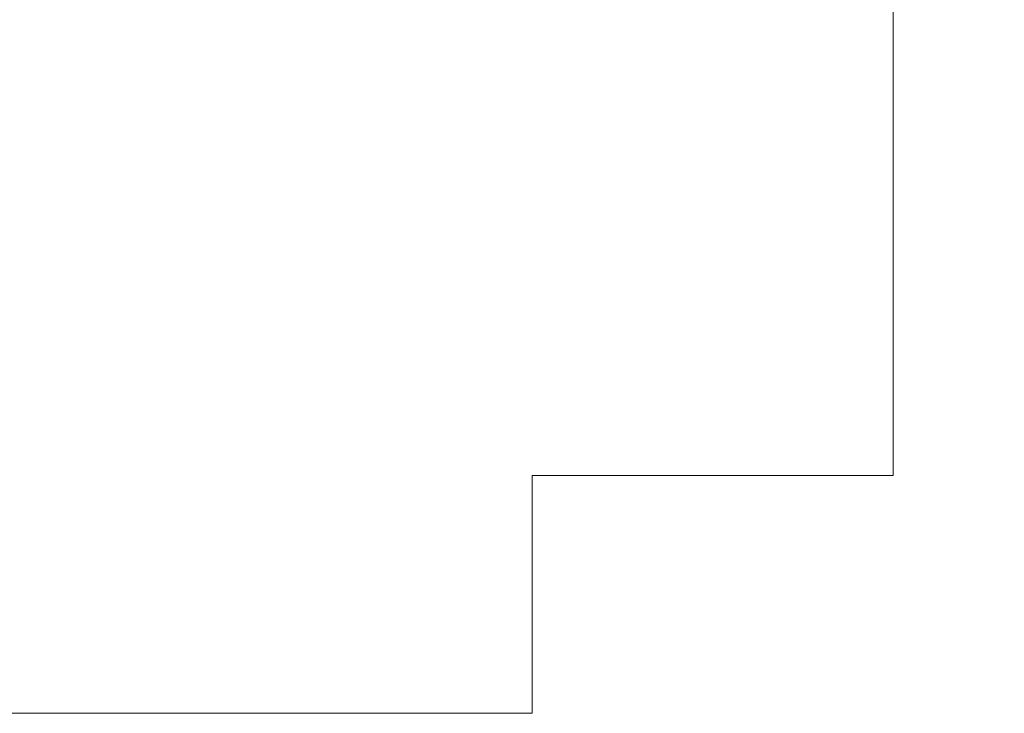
# Model space of a CAD drawing. Extents: x 5346 to 6997, y 23474 to 24083.
# Tile 7 of 25: x 5576 to 5743, y 23818 to 23936. Entities that reach past the tile are written whole.
import ezdxf

# ---------------------------------------------------------------- set-up
doc = ezdxf.new("R2010")
doc.units = 0
doc.header["$MEASUREMENT"] = 0
doc.layers.add('B_ANNO_NOPLOT', color=47, linetype='Continuous', lineweight=18, plot=False)

# ---------------------------------------------------------------- blocks, each defined once
blk = doc.blocks.new('*U64')
at = {"layer": 'B_ANNO_NOPLOT', "flags": 128}
blk.add_lwpolyline([(0, 0), (0, 252), (323.93, 252), (323.93, 238.86), (378, 238.86), (378, 40.5), (316.57, 40.5), (316.57, 0)], close=True, dxfattribs=at)
blk = doc.blocks.new('*U59')
at = {"layer": 'B_ANNO_NOPLOT', "flags": 128}
blk.add_lwpolyline([(0, 0), (0, 252), (323.93, 252), (323.93, 238.86), (378, 238.86), (378, 40.5), (316.57, 40.5), (316.57, 0)], close=True, dxfattribs=at)

msp = doc.modelspace()

# ---------------------------------------------------------------- block references
for name in ['*U64', '*U59']:
    msp.add_blockref(name, (5346.303, 23817.785))

doc.saveas('drawing.dxf')
